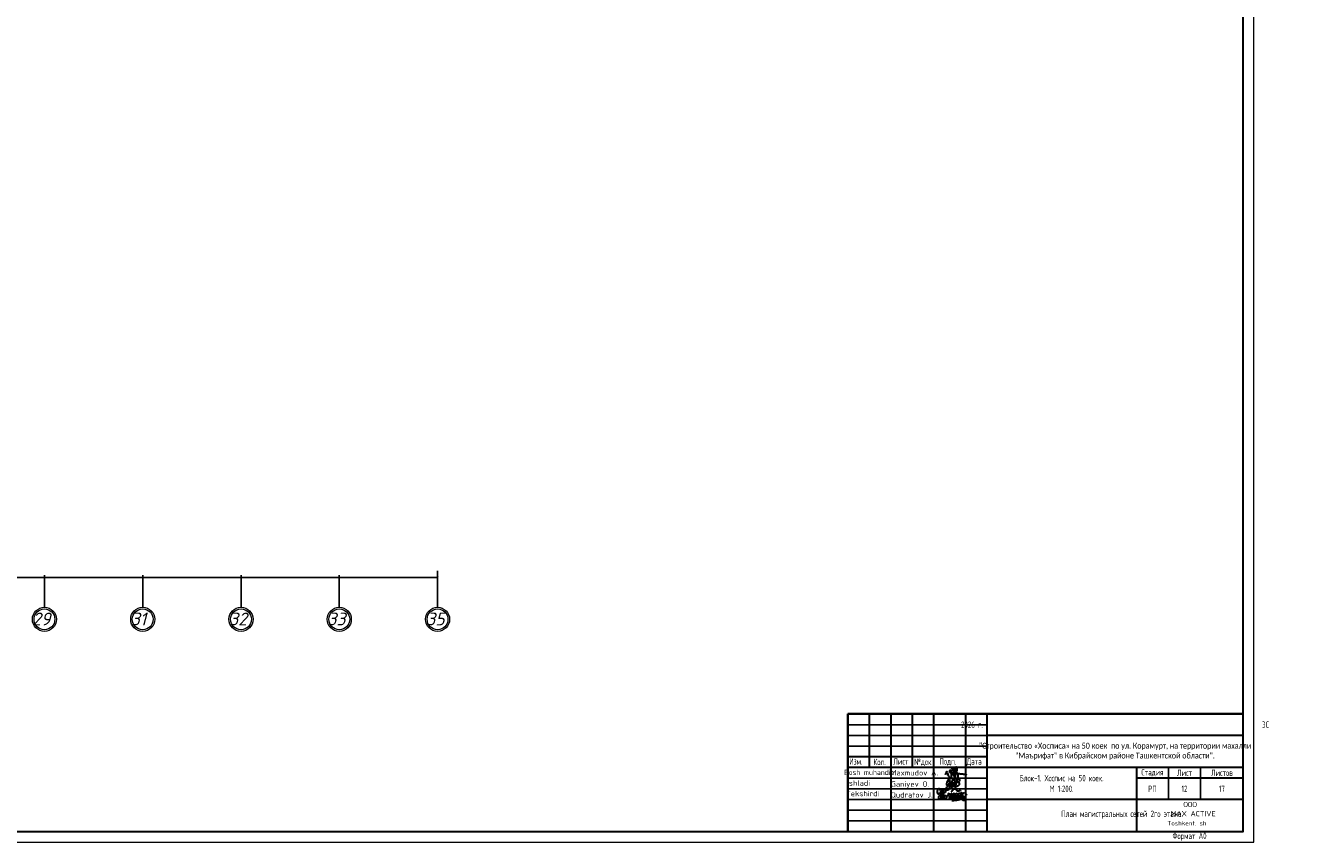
# Model space of a CAD drawing. Header units: millimetres. Extents: x 473009 to 2502882, y 456217 to 1153743.
# Tile 49 of 124: x 1478025 to 1538327, y 456606 to 494807. Entities that reach past the tile are written whole.
import ezdxf
from ezdxf.enums import TextEntityAlignment as Align

# ---------------------------------------------------------------- set-up
doc = ezdxf.new("R2010")
doc.units = ezdxf.units.MM
doc.layers.add('_Текст', color=7, linetype='Continuous')
doc.layers.add('os', color=3, linetype='Continuous')
doc.layers.add('ТХ. штамп', color=7, linetype='Continuous', lineweight=25)
doc.layers.add('ЭМ', color=240, linetype='Continuous', lineweight=20)
doc.styles.add('COMPLEX', font='isocpeur.ttf')
doc.styles.add('SPDS', font='spds.shx', dxfattribs={"width": 0.8, "height": 250})
doc.styles.add('SPDS1', font='spds.shx', dxfattribs={"width": 0.8})
doc.styles.get("Standard").update_dxf_attribs({"font": 'isocpeui.ttf'})
doc.dimstyles.new('ISO-25', dxfattribs={"dimtxt": 400, "dimasz": 100, "dimexe": 50, "dimexo": 50, "dimgap": 20, "dimtad": 1, "dimdec": 0, "dimtxsty": 'Standard', "dimblk": 'ARCHTICK', "dimcen": 20, "dimclrd": 1, "dimclre": 1, "dimadec": 0, "dimazin": 0, "dimtfac": 1, "dimtdec": 0, "dimtmove": 0, "dimatfit": 3, "dimldrblk": 'ARCHTICK', "dimfxl": 1, "dimarcsym": 0})

# ---------------------------------------------------------------- blocks, each defined once
blk = doc.blocks.new('_ArchTick')
at = {"color": 0, "linetype": 'ByBlock', "const_width": 0.15}
blk.add_lwpolyline([(-0.5, -0.5), (0.5, 0.5)], dxfattribs=at)
blk = doc.blocks.new('*D115')
at = {"color": 1, "lineweight": -2, "transparency": 16777216}
for p, q in [((1437699, 469312), (1437699, 468945)), ((1497299, 469312), (1497299, 468945)), ((1437699, 468995), (1497299, 468995))]:
    blk.add_line(p, q, dxfattribs=at)
at = {"layer": 'Defpoints', "color": 0, "lineweight": 50, "transparency": 16777216}
for p in [(1437699, 469362), (1497299, 469362), (1497299, 468995)]:
    blk.add_point(p, dxfattribs=at)
at = {"color": 1, "lineweight": -2, "transparency": 16777216, "xscale": 100, "yscale": 100, "zscale": 100, "rotation": 180}
blk.add_blockref('_ArchTick', (1437699, 468995), dxfattribs=at)
at = {"color": 1, "lineweight": -2, "transparency": 16777216, "xscale": 100, "yscale": 100, "zscale": 100}
blk.add_blockref('_ArchTick', (1497299, 468995), dxfattribs=at)
at = {"color": 0, "transparency": 16777216, "insert": (1467499, 469215), "char_height": 400, "attachment_point": 5}
blk.add_mtext('59600', dxfattribs=at)
blk = doc.blocks.new('A$C4c4061ee')
at = {"color": 184, "lineweight": 30}
blk.add_spline([(-39.7, -7.1), (-36.8, 4), (-34, 7.9), (-31.2, -0.1), (-24.1, -16.2), (-16.7, -23.5), (-13.9, -23.5), (-12.5, -17.9), (-12.5, 12.7), (-8.3, 24.8), (-4.4, 27), (-3.4, 21.4), (-5.7, 12.9), (-4.4, 8), (-4.4, -10), (-2, -12.6), (3.3, -10), (9.6, 6.1), (12.6, 19.5), (7.6, 28.9), (4.7, 26.6), (2.4, 16.6), (1.1, -1.2), (2.9, -14.2), (6.8, -24.8), (10.9, -24.8), (15, -21.3), (16.5, -17.2), (16.5, -9.9), (12, 2), (5.9, 7.4), (-2.7, 10.3), (-10, 12.1), (-17, 12.1), (-21.5, 11.2), (-22.5, 7.7), (-20, 5.4), (-14, 3.7), (-0.7, 1.8), (11, 0.5), (22.2, -1.2), (37.6, -2.6), (43.5, -3.6), (49.3, -4.5), (54.9, -6.4)], degree=3, dxfattribs=at)
blk = doc.blocks.new('Odil Ganiyev')
at = {"color": 184, "lineweight": 30}
for points, knots in [([(278093, -189111), (278063, -189124), (277979, -189180), (277976, -189469), (278121, -189357), (278159, -189260), (278167, -189222)], [0, 0, 0, 0, 84.01965, 319.3343, 434.006974, 519.963926, 519.963926, 519.963926, 519.963926]), ([(278167, -189222), (278181, -189151), (278171, -189084), (278111, -189103), (278093, -189111)], [526.826092, 526.826092, 526.826092, 526.826092, 665.559085, 706.396126, 706.396126, 706.396126, 706.396126]), ([(278396, -189316), (278466, -189243), (278495, -189145), (278487, -189009), (278378, -188944), (278332, -188998), (278319, -189020), (278305, -189050), (278280, -189134), (278300, -189288), (278388, -189386)], [0, 0, 0, 0, 210.331661, 341.544209, 437.993539, 521.209993, 521.209993, 521.209993, 602.643394, 823.015149, 823.015149, 823.015149, 823.015149]), ([(278617, -189118), (278680, -189058), (278780, -189127), (278817, -189262), (278675, -189400), (278595, -189412), (278531, -189410)], [498.211239, 498.211239, 498.211239, 498.211239, 560.962433, 628.560844, 789.184895, 992.203079, 992.203079, 992.203079, 992.203079]), ([(278604, -188939), (278630, -188908), (278658, -188890), (278746, -188897), (278776, -188980), (278743, -189054), (278691, -189101), (278617, -189118)], [0, 0, 0, 0, 59.301687, 137.83445, 232.671471, 306.955654, 371.443461, 371.443461, 371.443461, 371.443461])]:
    blk.add_open_spline(points, degree=3, knots=knots, dxfattribs=at)
for points in [[(278174, -189155), (278173, -189633), (278135, -189699), (278036, -189702), (278008, -189605), (278074, -189469), (278128, -189405), (278218, -189288)], [(278009, -189095), (278081, -189029), (278139, -189055), (278204, -188993)], [(278218, -189288), (278220, -189298), (278251, -189229), (278258, -189294), (278315, -189206), (278295, -189231), (278320, -189288), (278380, -189198), (278355, -189239), (278384, -189286), (278449, -189192), (278428, -189223), (278438, -189281), (278515, -189197), (278494, -189208), (278505, -189282), (278604, -188932), (278563, -189514)], [(278213, -189509), (278316, -189388), (278340, -189483), (278421, -189425), (278521, -189382)]]:
    blk.add_spline(points, degree=3, dxfattribs=at)
blk = doc.blocks.new('A$C77aec0c1')
at = {"color": 184, "lineweight": 30}
for points in [[(-78.4, 25.2), (-78.4, 19.8), (-80.1, 15.4), (-82.7, 15.2), (-85.9, 18.3), (-87.6, 24.6), (-87.6, 33.5), (-85.8, 41.5), (-83.2, 44.9), (-79.5, 45.3), (-74.8, 37.3), (-71.4, 24), (-70.3, 12.8), (-70.6, 1.9), (-72.5, -8.2), (-74.5, -11.9), (-76.7, -12.4), (-79.3, -9.8), (-81.1, -2.5), (-80.5, 2.8), (-78.6, 6.3), (-76.3, 8.1), (-74.2, 8.6)], [(-70.3, 8.8), (-64.2, 15.4), (-63.4, 26), (-64.7, 36.5), (-65.8, 41.1), (-66, 40.4), (-65.4, 38.6), (-63.9, 30.6), (-63.4, 26), (-62.4, 17.4), (-61.3, 7.7), (-60.5, -1.3), (-59.7, -9.1), (-59.2, -11.6), (-59.5, -10.3), (-59.8, -8.8), (-61, 4.4), (-61.6, 9.7), (-62.2, 15.2), (-62.4, 16.8), (-60.5, 15), (-58.2, 15.7), (-56.6, 21.2), (-56.7, 31.2), (-55.8, 37.1), (-53.2, 40), (-50, 39.7), (-45.9, 34.7), (-45.4, 29.7), (-46.3, 25.7), (-48.8, 25), (-50.3, 25.3)], [(-56.6, 20.3), (-55.7, 12.4), (-53.4, 2), (-50.9, -4.5), (-47.7, -7.4), (-43.4, -8.2), (-40.2, -6.5), (-38.7, -1.4), (-39.6, 2.9), (-41.5, 6), (-44.2, 7.7), (-47, 7.2), (-47.6, 5.7)], [(-30.4, 1), (-29.8, 17.4), (-28.4, 20.1), (-25.6, 19.9), (-20.5, 13.6), (-18.9, 4.6), (-17.5, -7.1), (-18.5, -11.1), (-21.9, -11.5), (-24, -7.9), (-23.3, -0.6), (-20.4, 7.3), (-17, 14), (-13.9, 18.7), (-9.6, 18.3), (-6.3, 10.9), (-5, -2.4), (-5, -8.8), (-9, -10.1), (-12.3, -6.5), (-11.2, 0.2), (-8.3, 6.3), (-6.9, 12.8), (-4.7, 17.9), (-0.2, 20.5), (4.2, 17.9), (6, 9.7), (7.1, 1), (7.6, -6.8), (4.7, -8.8), (0.1, -8.1), (-0.1, -1.4), (3.2, 6.9), (7.8, 15.8), (10.6, 19.9), (16, 19.6), (19.3, 13.2), (20.4, 0.9), (19.5, -6.1), (16.8, -9.2), (13.6, -8.5), (11.7, -1), (15.1, 6.9), (19.9, 14.2), (24.4, 19.9), (31, 21.1), (35, 14.6), (36.2, 0.9), (34.1, -5.6), (29.3, -6.4), (26.9, -3.5), (30.5, 6.3), (35.4, 12.4), (39.7, 19.3), (40.4, 25.2), (40.7, 24.3), (43.9, -4.9), (43.8, -3.9), (42.9, 9.7), (43.1, 12.5), (45.5, 16.5), (50.4, 21.1), (52.2, 22.2), (51.2, 21.8)], [(-10.4, 26.1), (-11.3, 30.7), (-5.9, 37.4), (1.2, 43.5), (6.2, 44.3), (10.3, 42.2), (12.4, 38), (15, 34.5), (18.4, 33), (24.9, 33.5), (29.4, 34.6), (33.6, 34.4), (35.1, 34)], [(42.9, 10.8), (45.1, 7.7), (48.3, 5.7), (51.7, 3.7), (54.9, -0.4), (57.8, -5.8), (58.9, -10.7), (58.5, -15.5), (56.8, -17.9), (52, -18.5), (48.4, -18.1), (46.1, -15.6), (45.8, -12.6), (48.1, -9.4), (51.1, -6.3), (54.5, -2.6), (57.9, 1), (62.2, 6.3), (66.5, 12.8), (69.8, 17.8)], [(-11.8, -17.3), (-2.7, -17.5), (7.9, -15.9), (17.6, -14.8), (25.1, -13.1), (30.9, -13.1)]]:
    blk.add_spline(points, degree=3, dxfattribs=at)
blk = doc.blocks.new('124343576765846544')
at = {"color": 7, "lineweight": 25, "ltscale": 100}
for p in [(526998, 459414), (521998, 457914)]:
    blk.add_line(p, (526998, 457914), dxfattribs=at)
at = {"layer": '_Текст', "color": 7, "lineweight": 30}
for p, q in [((526998, 463414), (508498, 463414)), ((509498, 463414), (509498, 460914)), ((510498, 463414), (510498, 457914)), ((511498, 463414), (511498, 460914)), ((512498, 463414), (512498, 457914)), ((513998, 463414), (513998, 457914)), ((514998, 463414), (514998, 457914)), ((526998, 462414), (514998, 462414)), ((514998, 461414), (508498, 461414)), ((526998, 460914), (508498, 460914)), ((521998, 460914), (521998, 457914)), ((526998, 460414), (521998, 460414)), ((526998, 459414), (514998, 459414))]:
    blk.add_line(p, q, dxfattribs=at)
at = {"layer": '_Текст', "color": 7, "linetype": 'ByBlock', "lineweight": 30}
blk.add_line((508498, 463414), (508498, 457914), dxfattribs=at)
at = {"layer": '_Текст', "color": 7, "lineweight": 25}
for p, q in [((514998, 462914), (508498, 462914)), ((514998, 462414), (508498, 462414)), ((514998, 461914), (508498, 461914)), ((523498, 460914), (523498, 459414)), ((524998, 460914), (524998, 459414)), ((514998, 460414), (508498, 460414)), ((514998, 459914), (508498, 459914)), ((514998, 459414), (508498, 459414)), ((514998, 458914), (508498, 458914)), ((514998, 458414), (508498, 458414))]:
    blk.add_line(p, q, dxfattribs=at)
for name, p, xscale, yscale, zscale in [('A$C4c4061ee', (513481, 460638), 10.45975922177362, 10.45975922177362, 10.45975922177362), ('A$C77aec0c1', (513463, 459525), 8.776011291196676, 8.776011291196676, 8.776011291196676)]:
    blk.add_blockref(name, p, dxfattribs=dict(xscale=xscale, yscale=yscale, zscale=zscale))
at = {"xscale": 0.7326778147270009, "yscale": 0.7326778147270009, "zscale": 0.7326778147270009, "rotation": 351.5695638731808}
blk.add_blockref('Odil Ganiyev', (331974, 627214), dxfattribs=at)
at = {"color": 0, "linetype": 'Continuous', "lineweight": -2, "style": 'COMPLEX', "width": 0.85}
blk.add_text('Bosh muhandis', height=250, dxfattribs=at).set_placement((509489, 460683), align=Align.MIDDLE_CENTER)
at = {"color": 0, "linetype": 'Continuous', "lineweight": -2, "style": 'COMPLEX'}
for s, p in [('Maxmudov A.', (510499, 460538)), ('Ganiyev O.', (510507, 460012)), ('Qudratov J.', (510499, 459505))]:
    blk.add_text(s, height=250, dxfattribs=at).set_placement(p)
for s, p in [('Ishladi', (508993, 460184)), ('Tekshirdi', (509191, 459691))]:
    blk.add_text(s, height=250, dxfattribs=at).set_placement(p, align=Align.MIDDLE_CENTER)
at = {"style": 'COMPLEX'}
for s, p in [('ООО', (524196, 459059)), ('MAX ACTIVE', (523607, 458628))]:
    blk.add_text(s, height=243.5, dxfattribs=at).set_placement(p)
at = {"ltscale": 100, "style": 'COMPLEX'}
blk.add_text('Toshkent. sh', height=206.67, dxfattribs=at).set_placement((525275, 458199), align=Align.RIGHT)
at = {"color": 0, "lineweight": 25, "insert": (525998, 459914), "char_height": 300, "width": 2000, "attachment_point": 5, "style": 'SPDS1'}
blk.add_mtext('17', dxfattribs=at)
at = {"layer": '_Текст', "color": 7, "lineweight": 25, "style": 'SPDS1', "width": 0.8}
for s, p in [('Изм.', (508560, 461043)), ('Кол.', (509690, 461022)), ('Лист', (510622, 461043)), ('№док', (511595, 461027)), ('Подп.', (512782, 461043)), ('Дата', (514053, 461043))]:
    blk.add_text(s, height=300, dxfattribs=at).set_placement(p)
at = {"layer": '_Текст', "color": 7, "char_height": 300, "attachment_point": 5}
for s, insert, width, style in [('2026 г.                                                                                        ЭС', (520998, 462914), 12000, 'SPDS1'), ('{\\fCalibri|b0|i0|c204|p34;\\H0.91667x;\\C256;"Строительство «Хосписа» на 50 коек  по ул. Корамурт, на территории махалли "Маърифат" в Кибрайском районе Ташкентской области".\\H1.30253x; }', (520998, 461664), 12000, 'SPDS'), ('Стадия', (522748, 460664), 1500, 'SPDS1'), ('Лист', (524248, 460664), 1500, 'SPDS1'), ('Листов', (525998, 460664), 1500, 'SPDS1'), ('Блок-1. Хоспис на 50 коек.\\PМ 1:200.', (518498, 460164), 7000, 'SPDS'), ('РП', (522748, 459914), 1500, 'SPDS1')]:
    blk.add_mtext(s, dxfattribs=dict(at, insert=insert, width=width, style=style))
blk = doc.blocks.new('1231234431252433')
at = {"color": 0, "linetype": 'Continuous', "lineweight": 30}
for p, q in [((394342, 193022), (412842, 193022)), ((394342, 187522), (394342, 193022))]:
    blk.add_line(p, q, dxfattribs=at)
at = {"layer": 'ЭМ', "color": 0, "lineweight": 20, "ltscale": 0.5}
blk.add_lwpolyline([(287242, 187022), (413342, 187022), (413342, 269622), (287242, 269622)], close=True, dxfattribs=at)
at = {"layer": 'ЭМ', "color": 0, "lineweight": 30, "ltscale": 0.5}
blk.add_lwpolyline([(289242, 187522), (412842, 187522), (412842, 269122), (289242, 269122)], close=True, dxfattribs=at)

msp = doc.modelspace()

# ---------------------------------------------------------------- linework, layer by layer
at = {"layer": 'os', "color": 0}
for p, q in [((1478898.6, 469097.7), (1478898.6, 467597.7)), ((1483498.6, 469097.7), (1483498.6, 467597.7)), ((1488098.6, 469097.7), (1488098.6, 467597.7)), ((1492698.6, 469097.7), (1492698.6, 467597.7)), ((1497298.6, 469097.7), (1497298.6, 467597.7))]:
    msp.add_line(p, q, dxfattribs=at)
at = {"layer": 'os', "color": 0, "lineweight": 0}
for centre, radius in [((1478898.6, 467035.2), 562.5), ((1478898.6, 467035.2), 487.5), ((1483498.6, 467035.2), 562.5), ((1483498.6, 467035.2), 487.5), ((1488098.6, 467035.2), 562.5), ((1488098.6, 467035.2), 487.5), ((1492698.6, 467035.2), 562.5), ((1492698.6, 467035.2), 487.5), ((1497298.6, 467035.2), 562.5), ((1497298.6, 467035.2), 487.5)]:
    msp.add_circle(centre, radius, dxfattribs=at)

# ---------------------------------------------------------------- block references
at = {"lineweight": 50}
for name, p in [('1231234431252433', (1122163.5, 269584)), ('124343576765846544', (1008007, -808.2))]:
    msp.add_blockref(name, p, dxfattribs=at)

# ---------------------------------------------------------------- texts
at = {"ltscale": 50}
for s, p in [('29', (1478325.9, 466751.5)), ('31', (1482941.3, 466751.5)), ('32', (1487542.5, 466751.5)), ('33', (1492142.5, 466751.5)), ('35', (1496766.6, 466751.5))]:
    msp.add_text(s, height=600, dxfattribs=at).set_placement(p)
at = {"color": 7, "ltscale": 2, "insert": (513015.9, 476034.8), "char_height": 250, "width": 17719.705, "attachment_point": 4, "line_spacing_factor": 1.44, "style": 'SPDS1'}
msp.add_mtext('\\pi7954.85267;{\\L\\C256;Общие данные\\P\\pi0;\\l    1.Настоящий проект электроосвещения и электрооборудования здания выполнен на основании следующих исходных данных разделов: АР, ОВ, ОС, ТХ. \\PВРУ-1- Ру =116,2кВт; \\P             Рр =98,7кВт.\\P    2.Проектом предусмотрено рабочее (общее, местное) ремонтное и аварийное освещение.\\P    3.Общее рабочее освещение предусматривается стационарными светодиодными светильниками. Выбор типа светильников производился в соответствии с назначением помещений, характеристикой среды и требованиями архитектурного оформления.\\P   4.Освещенность помещений принята согласно нормам и правилам КМК2.01.05-98.\\P   5.Управление рабочим освещением осуществляется выключателями, установленными по месту в помещениях .\\P   6.Аварийное освещение предусматривается по линиям проходов и выходов из здания. Светильники аварийного освещения выделяются из числа светильников общего рабочего освещения и питаются от сети аварийного освещения.\\P   7.Включение светильников общего и аварийного освещения раздельное.\\P  8.Групповая осветительная сеть выполняется кабелем марки ВВГнг-0,66  в ПВХ гофротрубе за подвесным потолком, в плитах перекрытий.   \\P     9.Силовыми электроприемниками являются  технологическое,  сантехническое оборудование. Номинальная мощность установленных электроприемников принята в соответствии с заданиями технологической, вентиляционной частей проекта. \\PРасчетная мощность силовых электроприемников определена методом коэффициентов спроса по характерным группам электроприемников (на основании рекомендаций КМК). . Отключение общей вентиляции при пожаре осуществляется поступлением сигнала на магнитный пускатель "МП".\\P     10.Силовая распределительная сеть выполняется кабелем ВВГнг, проложенная за подвесным потолком в ПВХ гофротрубе и скрыто в ПВХ трубе под слоем штукатурки. \\P     11.Силовые распределительные пункты приняты с автоматическими выключателями на отходящих линиях. Щиты принять навесными. В качестве главного распределительного щита принята панель ПР. Магистральные сети выполняются кабелем марки ВВГнг, проложенные в гофрированных трубах ПВХ, на скобах.\\P    12.Для защиты от поражения электрическим током предусматривается следующие виды заземления :\\P     Заземление всех корпусов электроприемников выполняется в однофазной сети третьим  заземляющим проводом,в трехфазной-пятым заземляющим проводом.\\PВ проекте принята система заземления TN-S. Ввод в здание должен быть предусмотрен пятижильным кабелем. Пятая жила соединяется с заземленной нейтралью источника.\\P    13. Опасные зоны на объекте отсутствуют\\C5;.\\P    }14. {\\C256;Монтаж выполнить в соответствии с ПУЭ и КМК3.05.06-97.}', dxfattribs=at)
at = {"color": 1, "lineweight": 25, "ltscale": 100, "char_height": 300, "attachment_point": 5, "style": 'SPDS1'}
for s, insert, width in [('{\\C0;12}', (1532255.1, 459106), 1500), ('{\\C0;План магистральных сетей 2го этажа. }', (1529334, 457896.9), 11701.524)]:
    msp.add_mtext(s, dxfattribs=dict(at, insert=insert, width=width))
at = {"layer": 'ТХ. штамп', "lineweight": 25, "insert": (1532491.2, 456863.1), "char_height": 300, "width": 3000, "attachment_point": 5, "style": 'SPDS1'}
msp.add_mtext('Формат А0', dxfattribs=at)

# ---------------------------------------------------------------- dimensions: what is measured, and where the dimension line sits
dim = msp.add_linear_dim(base=(1497298.6, 468994.7), p1=(1437698.6, 469361.6), p2=(1497298.6, 469361.6), dimstyle='ISO-25')
dim.commit()
dim.dimension.update_dxf_attribs({"geometry": '*D115', "text_midpoint": (1467498.6, 469214.7)})

doc.saveas('drawing.dxf')
